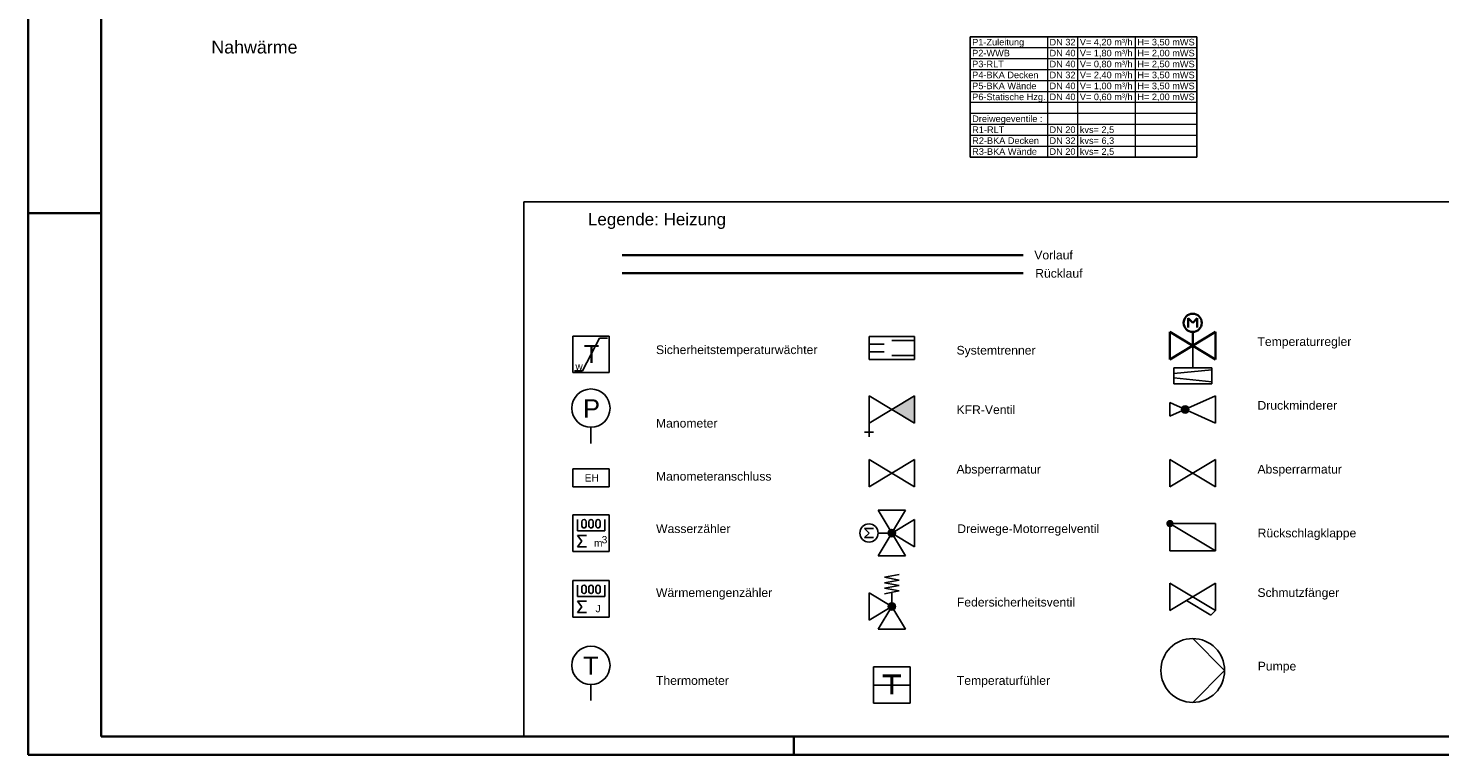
# Model space of a CAD drawing. Extents: x 80 to 674, y 297 to 717.
# Tile 1 of 7: x 80 to 467, y 297 to 497. Entities that reach past the tile are written whole.
import ezdxf
from ezdxf.lldxf.tags import DXFTag

# ---------------------------------------------------------------- set-up
doc = ezdxf.new("R2010")
doc.units = 0
doc.layers.get('0').update_dxf_attribs({"lineweight": 25})
for name, color, linetype, lineweight in [('H_Geometrie', 7, 'Continuous', 25), ('H_Text', 7, 'Continuous', 25), ('Rahmen', 7, 'Continuous', 35), ('Rohrleitung', 7, 'Continuous', 35), ('X_Geometrie', 7, 'Continuous', 25), ('X_Legenden', 7, 'Continuous', 25), ('X_Rahmen', 7, 'Continuous', 25), ('X_Text', 7, 'Continuous', 25)]:
    doc.layers.add(name, color=color, linetype=linetype, lineweight=lineweight)
doc.layers.add('H_Ruecklauf', color=5, linetype='STRICHLINIE2', lineweight=35, true_color=0x0000ff)
doc.layers.add('H_Vorlauf', color=1, linetype='Continuous', lineweight=35, true_color=0xff0000)
doc.styles.get("Standard").update_dxf_attribs({"font": 'arial.ttf'})
tags = doc.linetypes.add('STRICHLINIE2', pattern=[9.525, 6.35, -3.175]).pattern_tags.tags
tags[6:7] = [DXFTag(74, 4), DXFTag(75, 0), DXFTag(340, '0'), DXFTag(46, 0.0), DXFTag(50, 0.0), DXFTag(44, 0.0), DXFTag(45, 0.0)]
tags[4:5] = [DXFTag(74, 4), DXFTag(75, 0), DXFTag(340, '0'), DXFTag(46, 0.0), DXFTag(50, 0.0), DXFTag(44, 0.0), DXFTag(45, 0.0)]

# ---------------------------------------------------------------- blocks, each defined once
blk = doc.blocks.new('Blockreferenz-A07EP4KXDI', base_point=(80.21, 297.32))
at = {"layer": 'Rahmen', "color": 0, "linetype": 'ByBlock', "ltscale": 0.35}
for p, q in [((80.21, 717.32), (80.21, 297.32)), ((100.21, 302.32), (100.21, 712.32)), ((80.21, 445.82), (100.21, 445.82)), ((100.21, 302.32), (669.21, 302.32)), ((290.21, 302.32), (290.21, 297.32)), ((80.21, 297.32), (674.21, 297.32))]:
    blk.add_line(p, q, dxfattribs=at)
blk = doc.blocks.new('Blockreferenz-A07EP4KZDI', base_point=(216.11, 302.32))
at = {"layer": 'H_Geometrie', "lineweight": -2}
for points in [[(398.55, 392), (398.51, 392.26), (398.41, 392.5), (398.26, 392.71), (398.05, 392.87), (397.81, 392.97), (397.55, 393), (397.29, 392.97), (397.05, 392.87), (396.84, 392.71), (396.68, 392.5), (396.58, 392.26), (396.55, 392), (396.58, 391.75), (396.68, 391.5), (396.84, 391.3), (397.05, 391.14), (397.29, 391.04), (397.55, 391), (397.81, 391.04), (398.05, 391.14), (398.26, 391.3), (398.41, 391.5), (398.51, 391.75)], [(394.38, 360.72), (394.35, 360.46), (394.25, 360.22), (394.09, 360.01), (393.88, 359.85), (393.64, 359.75), (393.38, 359.72), (393.12, 359.75), (392.88, 359.85), (392.67, 360.01), (392.52, 360.22), (392.42, 360.46), (392.38, 360.72), (392.42, 360.98), (392.52, 361.22), (392.67, 361.43), (392.88, 361.59), (393.12, 361.69), (393.38, 361.72), (393.64, 361.69), (393.88, 361.59), (394.09, 361.43), (394.25, 361.22), (394.35, 360.98)], [(317.08, 359.12), (317.34, 359.09), (317.58, 358.99), (317.79, 358.83), (317.95, 358.62), (318.05, 358.38), (318.08, 358.12), (318.05, 357.87), (317.95, 357.62), (317.79, 357.42), (317.58, 357.26), (317.34, 357.16), (317.08, 357.12), (316.82, 357.16), (316.58, 357.26), (316.37, 357.42), (316.22, 357.62), (316.12, 357.87), (316.08, 358.12), (316.12, 358.38), (316.22, 358.62), (316.37, 358.83), (316.58, 358.99), (316.82, 359.09)], [(318.08, 337.98), (318.05, 337.73), (317.95, 337.48), (317.79, 337.28), (317.58, 337.12), (317.34, 337.02), (317.08, 336.98), (316.82, 337.02), (316.58, 337.12), (316.37, 337.28), (316.22, 337.48), (316.12, 337.73), (316.08, 337.98), (316.12, 338.24), (316.22, 338.48), (316.37, 338.69), (316.58, 338.85), (316.82, 338.95), (317.08, 338.98), (317.34, 338.95), (317.58, 338.85), (317.79, 338.69), (317.95, 338.48), (318.05, 338.24)]]:
    blk.add_hatch(color=0, dxfattribs=at).paths.add_polyline_path(points)
at = {"layer": 'H_Geometrie', "color": 0, "linetype": 'ByBlock', "lineweight": -2, "ltscale": 0.25}
for p, q in [((216.11, 448.9), (482.21, 448.9)), ((216.11, 302.32), (216.11, 448.9)), ((482.21, 302.32), (482.21, 448.9)), ((236.9, 411.59), (232.21, 402.63)), ((239.08, 411.59), (236.9, 411.59)), ((399.63, 409.5), (399.63, 403.46)), ((394.4, 401.85), (404.86, 402.86)), ((399.63, 403.46), (394.41, 403.46)), ((394.41, 403.46), (394.41, 399)), ((399.63, 403.46), (404.86, 403.46)), ((404.86, 403.46), (404.86, 399)), ((230.03, 402.63), (232.21, 402.63)), ((394.4, 400.69), (404.87, 399.54)), ((394.41, 399), (399.63, 399)), ((404.86, 399), (399.63, 399)), ((234.55, 387.12), (234.55, 382.7)), ((234.55, 316.57), (234.55, 312.16)), ((216.11, 302.32), (482.21, 302.32))]:
    blk.add_line(p, q, dxfattribs=at)
at = {"layer": 'H_Geometrie', "color": 0, "lineweight": -2}
for p, q in [((310.83, 405.75), (310.83, 412)), ((310.83, 412), (323.33, 412)), ((323.33, 410.96), (317.08, 410.96)), ((323.33, 412), (323.33, 405.75)), ((315, 409.92), (310.83, 409.92)), ((315, 407.84), (310.83, 407.84)), ((323.33, 406.8), (317.08, 406.8)), ((323.33, 405.75), (310.83, 405.75)), ((323.33, 395.75), (310.83, 388.25)), ((310.83, 388.25), (310.83, 395.75)), ((323.33, 388.25), (310.83, 395.75)), ((323.33, 388.25), (323.33, 395.75)), ((393.38, 390.13), (405.88, 395.75)), ((405.88, 395.75), (405.88, 388.25)), ((405.88, 388.25), (393.38, 393.88)), ((393.38, 393.88), (393.38, 390.13)), ((310.83, 384.5), (310.83, 388.25)), ((312.08, 385.75), (309.58, 385.75)), ((229.55, 375.75), (229.55, 370.75)), ((239.55, 375.75), (229.55, 375.75)), ((239.55, 370.75), (239.55, 375.75)), ((323.33, 378.25), (310.83, 370.75)), ((310.83, 370.75), (310.83, 378.25)), ((310.83, 378.25), (323.33, 370.75)), ((323.33, 370.75), (323.33, 378.25)), ((405.88, 378.25), (393.38, 370.75)), ((393.38, 370.75), (393.38, 378.25)), ((393.38, 378.25), (405.88, 370.75)), ((405.88, 370.75), (405.88, 378.25)), ((229.55, 370.75), (239.55, 370.75)), ((313.33, 351.87), (320.83, 364.37)), ((313.33, 364.37), (320.83, 351.87)), ((320.83, 364.37), (313.33, 364.37)), ((229.59, 363.07), (229.59, 353.07)), ((239.59, 363.07), (229.59, 363.07)), ((230.84, 361.82), (230.84, 358.7)), ((232.09, 361.24), (232.09, 360.09)), ((233.23, 361.24), (233.23, 360.09)), ((234.02, 360.09), (234.02, 361.24)), ((235.16, 360.09), (235.16, 361.24)), ((235.94, 361.24), (235.94, 360.09)), ((237.09, 361.24), (237.09, 360.09)), ((238.34, 361.82), (238.34, 358.7)), ((239.59, 353.07), (239.59, 363.07)), ((323.33, 361.87), (317.08, 358.12)), ((323.33, 354.37), (323.33, 361.87)), ((393.38, 360.72), (405.88, 360.72)), ((393.38, 353.22), (393.38, 360.72)), ((393.38, 360.72), (405.88, 353.22)), ((405.88, 353.22), (405.88, 360.72)), ((233.34, 357.45), (230.84, 357.45)), ((230.84, 357.45), (232.09, 355.89)), ((238.34, 358.7), (230.89, 358.7)), ((310.83, 358.12), (309.58, 359.37)), ((309.58, 359.37), (312.08, 359.37)), ((309.58, 356.87), (310.83, 358.12)), ((312.08, 356.87), (309.58, 356.87)), ((317.08, 358.12), (313.33, 358.12)), ((317.08, 358.12), (323.33, 354.37)), ((229.59, 353.07), (239.59, 353.07)), ((232.09, 355.89), (230.84, 354.32)), ((230.84, 354.32), (233.34, 354.32)), ((393.38, 353.22), (405.88, 353.22)), ((320.83, 351.87), (313.33, 351.87)), ((229.59, 345.08), (229.59, 335.08)), ((239.59, 345.08), (229.59, 345.08)), ((239.59, 335.08), (239.59, 345.08)), ((315.08, 345.98), (319.08, 346.73)), ((315.08, 345.98), (319.08, 345.23)), ((315.08, 344.48), (319.08, 345.23)), ((230.84, 343.83), (230.84, 340.71)), ((232.09, 343.25), (232.09, 342.1)), ((233.23, 343.25), (233.23, 342.1)), ((234.02, 342.1), (234.02, 343.25)), ((235.16, 342.1), (235.16, 343.25)), ((235.94, 343.25), (235.94, 342.1)), ((237.09, 343.25), (237.09, 342.1)), ((238.34, 343.83), (238.34, 340.71)), ((310.83, 334.23), (310.83, 341.73)), ((310.83, 341.73), (317.08, 337.98)), ((315.08, 344.48), (319.08, 343.73)), ((315.08, 342.98), (319.08, 343.73)), ((315.08, 342.98), (319.08, 342.23)), ((315.08, 341.48), (319.08, 342.23)), ((317.08, 337.98), (317.08, 341.86)), ((393.38, 336.86), (405.88, 344.36)), ((393.38, 344.36), (405.88, 336.86)), ((393.38, 336.86), (393.38, 344.36)), ((405.88, 336.86), (405.88, 344.36)), ((233.34, 339.46), (230.84, 339.46)), ((230.84, 339.46), (232.09, 337.89)), ((232.09, 337.89), (230.84, 336.33)), ((238.34, 340.71), (230.89, 340.71)), ((317.08, 337.98), (310.83, 334.23)), ((317.08, 337.98), (313.33, 331.73)), ((320.83, 331.73), (317.08, 337.98)), ((397.96, 339.61), (404.63, 335.61)), ((404.63, 335.61), (405.88, 336.86)), ((229.59, 335.08), (239.59, 335.08)), ((230.84, 336.33), (233.34, 336.33)), ((313.33, 331.73), (320.83, 331.73)), ((399.63, 329.19), (408.38, 320.44)), ((322.08, 321.44), (312.08, 321.44)), ((312.08, 321.44), (312.08, 311.44)), ((322.08, 311.44), (322.08, 321.44)), ((319.58, 319.14), (314.58, 319.14)), ((319.58, 319.04), (314.58, 319.04)), ((319.58, 318.94), (314.58, 318.94)), ((319.58, 318.84), (314.58, 318.84)), ((319.58, 318.74), (314.58, 318.74)), ((316.88, 313.94), (316.88, 318.74)), ((316.98, 313.94), (316.98, 318.74)), ((317.08, 313.94), (317.08, 318.74)), ((317.18, 313.94), (317.18, 318.74)), ((317.28, 313.94), (317.28, 318.74)), ((408.38, 320.44), (399.63, 311.69)), ((322.08, 316.44), (312.08, 316.44)), ((312.08, 311.44), (322.08, 311.44))]:
    blk.add_line(p, q, dxfattribs=at)
at = {"layer": 'H_Geometrie', "color": 0, "linetype": 'ByBlock', "lineweight": -2, "ltscale": 0.25}
for centre in [(234.55, 392.37), (234.55, 321.83)]:
    blk.add_circle(centre, 5.25, dxfattribs=at)
at = {"layer": 'H_Geometrie', "color": 0, "lineweight": -2}
for centre, radius in [((397.55, 392), 1), ((310.83, 358.12), 2.5), ((317.08, 358.12), 1), ((317.08, 337.98), 1), ((399.63, 320.44), 8.75)]:
    blk.add_circle(centre, radius, dxfattribs=at)
for centre, major_axis, end_param in [((232.66, 361.24), (0.571, 0), 3.141593), ((232.66, 360.09), (-0.571, 0), 3.141594), ((234.59, 361.24), (0.571, 0), 3.141593), ((234.59, 360.09), (-0.571, 0), 3.141596), ((236.52, 361.24), (0.571, 0), 3.141593), ((236.52, 360.09), (-0.571, 0), 3.141594), ((232.66, 343.25), (0.571, 0), 3.141593), ((232.66, 342.1), (-0.571, 0), 3.141594), ((234.59, 343.25), (0.571, 0), 3.141593), ((234.59, 342.1), (-0.571, 0), 3.141596), ((236.52, 343.25), (0.571, 0), 3.141593), ((236.52, 342.1), (-0.571, 0), 3.141594)]:
    blk.add_ellipse(centre, major_axis=major_axis, ratio=1, start_param=0, end_param=end_param, dxfattribs=at)
blk.add_solid([(323.33, 388.25), (323.33, 395.75), (317.08, 392)], dxfattribs=at)
at = {"layer": 'H_Ruecklauf', "linetype": 'STRICHLINIE2', "ltscale": 0.35}
blk.add_line((243.1, 429.36), (353.08, 429.36), dxfattribs=at)
at = {"layer": 'H_Vorlauf', "linetype": 'ByBlock', "ltscale": 0.35}
blk.add_line((243.1, 434.36), (353.08, 434.36), dxfattribs=at)
at = {"layer": 'Rohrleitung', "color": 0}
for p, q in [((399.63, 415.75), (398.38, 417)), ((398.38, 417), (398.38, 414.5)), ((400.88, 417), (399.63, 415.75)), ((400.88, 414.5), (400.88, 417)), ((405.88, 413.25), (393.38, 405.75)), ((393.38, 405.75), (393.38, 413.25)), ((393.38, 413.25), (405.88, 405.75)), ((399.63, 409.5), (399.63, 413.25)), ((405.88, 405.75), (405.88, 413.25))]:
    blk.add_line(p, q, dxfattribs=at)
blk.add_circle((399.63, 415.75), 2.5, dxfattribs=at)
at = {"layer": 'X_Geometrie', "color": 0, "linetype": 'ByBlock', "lineweight": -2, "ltscale": 0.25}
for p, q in [((229.55, 412.14), (239.55, 412.14)), ((229.55, 402.14), (229.55, 412.14)), ((239.55, 412.14), (239.55, 402.14)), ((239.55, 402.14), (229.55, 402.14))]:
    blk.add_line(p, q, dxfattribs=at)
at = {"layer": 'H_Geometrie', "color": 0, "linetype": 'ByBlock', "lineweight": -2, "ltscale": 0.25, "char_height": 2, "attachment_point": 1}
for s, insert in [('{\\fArial;EH}', (232.84, 374.25)), ('{\\fArial;3}', (237.5, 357.29)), ('{\\fArial;m}', (235.39, 356.4)), ('{\\fArial;J}', (235.82, 338.4))]:
    blk.add_mtext(s, dxfattribs=dict(at, insert=insert))
at = {"layer": 'H_Text', "color": 0, "linetype": 'ByBlock', "lineweight": -2, "ltscale": 0.25, "attachment_point": 1}
for s, insert, char_height in [('{\\fArial;Legende: Heizung}', (233.73, 445.84), 3.3407), ('{\\fArial;Temperaturregler }', (417.39, 411.82), 2.3862), ('{\\fArial;T}', (232.56, 409.73), 5), ('{\\fArial;Sicherheitstemperaturwächter}', (252.4, 409.58), 2.3862), ('{\\fArial;Systemtrenner}', (334.84, 409.44), 2.3862), ('{\\fArial;w}', (230.3, 404.86), 2), ('{\\fArial;P}', (232.39, 394.8), 5), ('{\\fArial;KFR-Ventil}', (334.84, 393.13), 2.3862), ('{\\fArial;Druckminderer}', (417.39, 394.32), 2.3862), ('{\\fArial;Manometer}', (252.4, 389.43), 2.3862), ('{\\fArial;Absperrarmatur }', (334.84, 376.82), 2.3862), ('{\\fArial;Absperrarmatur }', (417.39, 376.82), 2.3862), ('{\\fArial;Manometeranschluss }', (252.4, 374.88), 2.3862), ('{\\fArial;Wasserzähler}', (252.43, 360.51), 2.3862), ('{\\fArial;Dreiwege-Motorregelventil}', (335.05, 360.51), 2.3862), ('{\\fArial;Rückschlagklappe}', (417.44, 359.32), 2.3862), ('{\\fArial;Wärmemengenzähler}', (252.4, 342.98), 2.3862), ('{\\fArial;Schmutzfänger}', (417.38, 342.98), 2.3862), ('{\\fArial;Federsicherheitsventil}', (334.93, 340.36), 2.3862), ('{\\fArial;T}', (232.39, 324.25), 5), ('{\\fArial;Pumpe}', (417.47, 322.82), 2.3862), ('{\\fArial;Thermometer}', (252.4, 318.88), 2.3862), ('{\\fArial;Temperaturfühler}', (334.93, 318.88), 2.3862)]:
    blk.add_mtext(s, dxfattribs=dict(at, insert=insert, char_height=char_height))
at = {"layer": 'X_Text', "color": 0, "linetype": 'ByBlock', "lineweight": -2, "ltscale": 0.25, "char_height": 2.3862, "attachment_point": 1}
for s, insert in [('{\\fArial;Vorlauf}', (356.17, 435.54)), ('{\\fArial;Rücklauf}', (356.42, 430.54))]:
    blk.add_mtext(s, dxfattribs=dict(at, insert=insert))
blk = doc.blocks.new('MText-A07EP4LHDI', base_point=(130.43, 489.62))
at = {"color": 0, "linetype": 'ByBlock', "lineweight": -2, "ltscale": 0.25, "insert": (130.43, 493.12), "char_height": 3.5, "attachment_point": 1}
blk.add_mtext('{\\fArial;Nahwärme}', dxfattribs=at)

msp = doc.modelspace()

# ---------------------------------------------------------------- linework, layer by layer
at = {"layer": 'X_Text'}
for p, q in [((338.54, 494.23), (400.72, 494.23)), ((338.54, 461.23), (338.54, 494.23)), ((400.72, 494.23), (400.72, 461.23)), ((400.72, 461.23), (338.54, 461.23))]:
    msp.add_line(p, q, dxfattribs=at)
at = {"layer": 'X_Text', "lineweight": 18}
for p, q in [((359.75, 494.23), (359.75, 461.23)), ((368.06, 494.23), (368.06, 461.23)), ((383.84, 494.23), (383.84, 461.23)), ((338.54, 491.23), (400.72, 491.23)), ((338.54, 488.23), (400.72, 488.23)), ((338.54, 485.23), (400.72, 485.23)), ((338.54, 482.23), (400.72, 482.23)), ((338.54, 479.23), (400.72, 479.23)), ((338.54, 476.23), (400.72, 476.23)), ((338.54, 473.23), (400.72, 473.23)), ((338.54, 470.23), (400.72, 470.23)), ((338.54, 467.23), (400.72, 467.23)), ((338.54, 464.23), (400.72, 464.23))]:
    msp.add_line(p, q, dxfattribs=at)

# ---------------------------------------------------------------- block references
at = {"layer": 'H_Text', "ltscale": 0.25}
msp.add_blockref('MText-A07EP4LHDI', (130.43, 489.62), dxfattribs=at)
at = {"layer": 'X_Legenden', "ltscale": 0.25}
msp.add_blockref('Blockreferenz-A07EP4KZDI', (216.11, 302.32), dxfattribs=at)
at = {"layer": 'X_Rahmen', "ltscale": 0.25}
msp.add_blockref('Blockreferenz-A07EP4KXDI', (80.21, 297.32), dxfattribs=at)

# ---------------------------------------------------------------- texts
at = {"layer": 'X_Text', "char_height": 1.8, "attachment_point": 1}
for s, insert in [('{\\fArial;P1-Zuleitung}', (339.14, 493.63)), ('{\\fArial;DN 32}', (360.35, 493.63)), ('{\\fArial;V= 4,20 m³/h}', (368.66, 493.63)), ('{\\fArial;H= 3,50 mWS}', (384.44, 493.63)), ('{\\fArial;P2-WWB}', (339.14, 490.63)), ('{\\fArial;DN 40}', (360.35, 490.63)), ('{\\fArial;V= 1,80 m³/h}', (368.66, 490.63)), ('{\\fArial;V= 0,80 m³/h}', (368.66, 487.63)), ('{\\fArial;H= 2,00 mWS}', (384.44, 490.63)), ('{\\fArial;P3-RLT}', (339.14, 487.63)), ('{\\fArial;P4-BKA Decken}', (339.14, 484.63)), ('{\\fArial;DN 40}', (360.35, 487.63)), ('{\\fArial;DN 32}', (360.35, 484.63)), ('{\\fArial;V= 2,40 m³/h}', (368.66, 484.63)), ('{\\fArial;H= 2,50 mWS}', (384.44, 487.63)), ('{\\fArial;H= 3,50 mWS}', (384.44, 484.63)), ('{\\fArial;P5-BKA Wände}', (339.14, 481.63)), ('{\\fArial;DN 40}', (360.35, 481.63)), ('{\\fArial;V= 1,00 m³/h}', (368.66, 481.63)), ('{\\fArial;H= 3,50 mWS}', (384.44, 481.63)), ('{\\fArial;P6-Statische Hzg.}', (339.14, 478.63)), ('{\\fArial;DN 40}', (360.35, 478.63)), ('{\\fArial;V= 0,60 m³/h}', (368.66, 478.63)), ('{\\fArial;H= 2,00 mWS}', (384.44, 478.63)), ('{\\fArial;Dreiwegeventile :}', (339.14, 472.63)), ('{\\fArial;R1-RLT}', (339.14, 469.63)), ('{\\fArial;DN 20}', (360.35, 469.63)), ('{\\fArial;kvs= 2,5}', (368.66, 469.63)), ('{\\fArial;R2-BKA Decken}', (339.14, 466.63)), ('{\\fArial;DN 32}', (360.35, 466.63)), ('{\\fArial;kvs= 6,3}', (368.66, 466.63)), ('{\\fArial;R3-BKA Wände}', (339.14, 463.63)), ('{\\fArial;DN 20}', (360.35, 463.63)), ('{\\fArial;kvs= 2,5}', (368.66, 463.63))]:
    msp.add_mtext(s, dxfattribs=dict(at, insert=insert))

doc.saveas('drawing.dxf')
